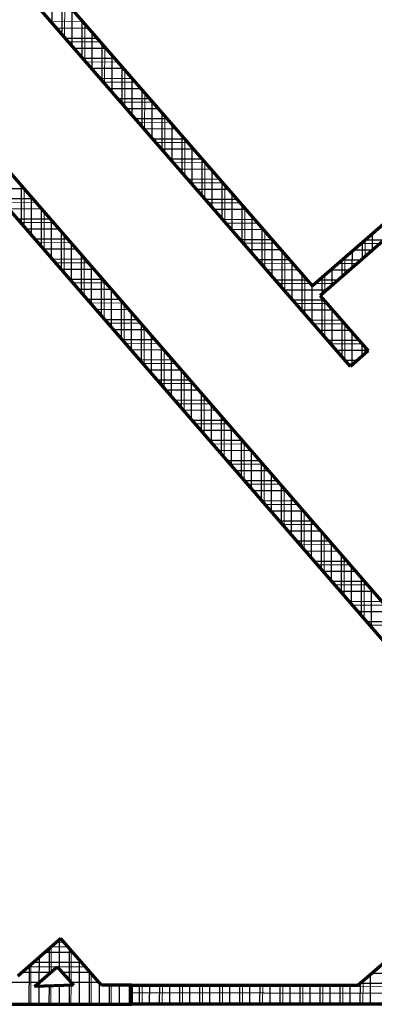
# Model space of a CAD drawing. Header units: millimetres. Extents: x 98667 to 994031, y -2704 to 533009.
# Tile 72 of 256: x 445098 to 447904, y 197081 to 204862. Entities that reach past the tile are written whole.
import ezdxf

# ---------------------------------------------------------------- set-up
doc = ezdxf.new("R2010")
doc.units = ezdxf.units.MM
doc.layers.add('A-WALL-FULL', color=6, linetype='Continuous', lineweight=70)
doc.layers.add('A-WALL-PATT', color=5, linetype='Continuous', lineweight=15)
doc.layers.add('A-WALL-PATT-50', color=5, linetype='Continuous')

msp = doc.modelspace()

# ---------------------------------------------------------------- linework, layer by layer
at = {"layer": 'A-WALL-FULL', "color": 251, "linetype": 'ByBlock'}
for p, q in [((442960.6, 207879.5), (447412.1, 202758.8)), ((447715.8, 202123), (443208.6, 207307.3)), ((442433.7, 206633.7), (450509.9, 197330.2)), ((449237, 198502.6), (443070, 205596.9)), ((447412.1, 202758.8), (448263.5, 203499)), ((448329.2, 203423.4), (447475.5, 202681.3)), ((447475.5, 202681.3), (447855.4, 202244.3)), ((447855.4, 202244.3), (447715.8, 202123)), ((447774.7, 197231.4), (449237, 198502.6)), ((445424.3, 197600.3), (445084.7, 197305.1)), ((445745, 197231.4), (445424.3, 197600.3)), ((445216.8, 197221.1), (445396.2, 197377.1)), ((445396.2, 197377.1), (445522.9, 197231.4)), ((445396.2, 197377.1), (445522.9, 197231.4)), ((445522.9, 197231.4), (445216.8, 197221.1)), ((445982.7, 197231.4), (445745, 197231.4)), ((445982.3, 197081.4), (445982.7, 197231.4)), ((445982.3, 197081.4), (445982.7, 197231.4)), ((445982.7, 197231.4), (447774.7, 197231.4)), ((443243.6, 197081.4), (445982.3, 197081.4)), ((449809.1, 197081.4), (445982.3, 197081.4))]:
    msp.add_line(p, q, dxfattribs=at)
at = {"layer": 'A-WALL-PATT', "color": 251, "linetype": 'Continuous'}
for p, q in [((445454.2, 204724.3), (445455, 205010.1)), ((445597.4, 204846.3), (445347.5, 204847)), ((445612.5, 204542.2), (445613.3, 204828)), ((445735.7, 204687.2), (445485.9, 204687.8)), ((445770.7, 204360.2), (445771.5, 204646)), ((445874.1, 204528), (445624.2, 204528.7)), ((445929, 204178.2), (445929.8, 204464)), ((446012.4, 204368.9), (445762.6, 204369.6)), ((446087.2, 203996.2), (446088, 204281.9)), ((446150.8, 204209.8), (445900.9, 204210.4)), ((446245.5, 203814.1), (446246.3, 204099.9)), ((446289.1, 204050.6), (446039.3, 204051.3)), ((446427.4, 203891.5), (446177.6, 203892.2)), ((446403.7, 203632.1), (446404.5, 203917.8)), ((446565.8, 203732.4), (446316, 203733.1)), ((446562, 203450.1), (446562.8, 203735.8)), ((446704.1, 203573.2), (446454.3, 203573.9)), ((446720.2, 203268.1), (446721, 203553.8)), ((445132.6, 203224.1), (445133.4, 203523.7)), ((445224.7, 203418.6), (444962.9, 203419.3)), ((446842.4, 203414.1), (446592.7, 203414.8)), ((445290.8, 203042), (445291.7, 203341.4)), ((446878.5, 203086.1), (446879.3, 203371.7)), ((445362.8, 203259.4), (445101.2, 203260.1)), ((446980.8, 203255), (446731, 203255.7)), ((447036.7, 202904), (447037.5, 203189.7)), ((445501, 203100.3), (445239.6, 203101)), ((445449.1, 202860), (445449.9, 203159.1)), ((447119.1, 203095.8), (446869.4, 203096.5)), ((447949.8, 203093.5), (447797.6, 203094)), ((447830.7, 202990), (447831.1, 203123.1)), ((447195, 202722), (447195.8, 203007.7)), ((445639.1, 202941.2), (445377.9, 202941.9)), ((445607.3, 202678), (445608.2, 202976.8)), ((447257.4, 202936.7), (447007.7, 202937.4)), ((447767.7, 202935.3), (447615.6, 202935.7)), ((447671.6, 202851.7), (447671.9, 202984.7)), ((445777.2, 202782), (445516.2, 202782.8)), ((445765.6, 202495.9), (445766.4, 202794.5)), ((447395.8, 202777.6), (447146.1, 202778.3)), ((447353.2, 202540), (447354, 202825.6)), ((447585.7, 202777), (447433.5, 202777.5)), ((447512.5, 202713.4), (447512.8, 202846.4)), ((445915.4, 202622.9), (445654.6, 202623.6)), ((447530.2, 202618.5), (447284.4, 202619.1)), ((447511.5, 202358), (447512.2, 202639)), ((445923.8, 202313.9), (445924.7, 202612.2)), ((446053.5, 202463.8), (445792.9, 202464.5)), ((447668.5, 202459.3), (447422.8, 202460)), ((446082.1, 202131.8), (446082.9, 202429.9)), ((447669.7, 202175.9), (447670.5, 202457)), ((446191.7, 202304.6), (445931.2, 202305.4)), ((446240.3, 201949.8), (446241.2, 202247.6)), ((447806.8, 202300.2), (447561.1, 202300.9)), ((447828.6, 202221.1), (447828.7, 202275)), ((446329.8, 202145.5), (446069.6, 202146.2)), ((447737.2, 202141.6), (447699.5, 202141.7)), ((446398.6, 201767.7), (446399.4, 202065.3)), ((446467.9, 201986.4), (446207.9, 201987.1)), ((446556.8, 201585.7), (446557.7, 201883)), ((446606.1, 201827.2), (446346.2, 201828)), ((446715.1, 201403.6), (446715.9, 201700.7)), ((446744.2, 201668.1), (446484.6, 201668.8)), ((446882.4, 201509), (446622.9, 201509.7)), ((446873.3, 201221.6), (446874.2, 201518.4)), ((447020.5, 201349.9), (446761.2, 201350.6)), ((447031.6, 201039.5), (447032.4, 201336.1)), ((447158.6, 201190.7), (446899.6, 201191.4)), ((447189.8, 200857.5), (447190.7, 201153.8)), ((447296.8, 201031.6), (447037.9, 201032.3)), ((447348.1, 200675.5), (447348.9, 200971.6)), ((447434.9, 200872.5), (447176.2, 200873.2)), ((447506.3, 200493.4), (447507.1, 200789.3)), ((447573.1, 200713.3), (447314.5, 200714)), ((447664.6, 200311.4), (447665.4, 200607)), ((447711.2, 200554.2), (447452.9, 200554.9)), ((447849.3, 200395.1), (447591.2, 200395.8)), ((447822.8, 200129.3), (447823.6, 200424.7)), ((447987.5, 200235.9), (447729.5, 200236.6)), ((448125.6, 200076.8), (447867.9, 200077.5)), ((445346.2, 197333.7), (445346.8, 197532.9)), ((445479.8, 197536.5), (445351.3, 197536.9)), ((445504.7, 197252.3), (445505.4, 197507)), ((445618.1, 197377.4), (445169.3, 197378.6)), ((445186.8, 197081.4), (445187.6, 197394.6)), ((445663, 197081.4), (445663.7, 197324.9)), ((447814.4, 197081.4), (447814.9, 197266.4)), ((445345.5, 197081.4), (445345.9, 197225.5)), ((445504.3, 197081.4), (445504.7, 197230.8)), ((445821.8, 197081.4), (445822.2, 197231.4)), ((445980.5, 197081.4), (445980.9, 197231.4)), ((450637.4, 197212.4), (445982.7, 197225.2)), ((446068.2, 197081.4), (446068.6, 197231.4)), ((446226.9, 197081.4), (446227.3, 197231.4)), ((446385.7, 197081.4), (446386.1, 197231.4)), ((446544.4, 197081.4), (446544.8, 197231.4)), ((446703.2, 197081.4), (446703.6, 197231.4)), ((446861.9, 197081.4), (446862.3, 197231.4)), ((447020.7, 197081.4), (447021.1, 197231.4)), ((447179.4, 197081.4), (447179.8, 197231.4)), ((447338.2, 197081.4), (447338.6, 197231.4)), ((447496.9, 197081.4), (447497.3, 197231.4)), ((447655.7, 197081.4), (447656.1, 197231.4))]:
    msp.add_line(p, q, dxfattribs=at)
at = {"layer": 'A-WALL-PATT-50', "color": 251, "linetype": 'Continuous'}
for p, q in [((445354.1, 204839.4), (445354.9, 205125.3)), ((445433.2, 204748.4), (445434, 205034.2)), ((445512.4, 204657.4), (445513.1, 204943.2)), ((445643.1, 204793.7), (445393.3, 204794.4)), ((445591.5, 204566.4), (445592.3, 204852.2)), ((445670.6, 204475.4), (445671.4, 204761.2)), ((445712.3, 204714.1), (445462.5, 204714.8)), ((445749.7, 204384.4), (445750.5, 204670.2)), ((445781.5, 204634.6), (445531.6, 204635.2)), ((445828.8, 204293.4), (445829.6, 204579.2)), ((445850.6, 204555), (445600.8, 204555.7)), ((445908, 204202.4), (445908.8, 204488.1)), ((445919.8, 204475.4), (445670, 204476.1)), ((445989, 204395.9), (445739.1, 204396.5)), ((445987.1, 204111.3), (445987.9, 204397.1)), ((446058.1, 204316.3), (445808.3, 204317)), ((446066.2, 204020.3), (446067, 204306.1)), ((446127.3, 204236.7), (445877.5, 204237.4)), ((446145.3, 203929.3), (446146.1, 204215.1)), ((446196.5, 204157.2), (445946.7, 204157.8)), ((446224.5, 203838.3), (446225.3, 204124.1)), ((446265.7, 204077.6), (446015.8, 204078.3)), ((446303.6, 203747.3), (446304.4, 204033)), ((446334.8, 203998), (446085, 203998.7)), ((446382.7, 203656.3), (446383.5, 203942)), ((446404, 203918.5), (446154.2, 203919.1)), ((446473.2, 203838.9), (446223.4, 203839.6)), ((446461.8, 203565.3), (446462.6, 203851)), ((446542.3, 203759.3), (446292.5, 203760)), ((446541, 203474.3), (446541.8, 203760)), ((446611.5, 203679.8), (446361.7, 203680.4)), ((446620.1, 203383.3), (446620.9, 203669)), ((446680.7, 203600.2), (446430.9, 203600.9)), ((446699.2, 203292.2), (446700, 203577.9)), ((445132.2, 203525.1), (444870.3, 203525.8)), ((445111.6, 203248.3), (445112.4, 203547.9)), ((446749.8, 203520.6), (446500.1, 203521.3)), ((446778.3, 203201.2), (446779.1, 203486.9)), ((445201.3, 203445.5), (444939.5, 203446.2)), ((445190.7, 203157.2), (445191.5, 203456.7)), ((446819, 203441.1), (446569.2, 203441.8)), ((446857.5, 203110.2), (446858.3, 203395.9)), ((445270.3, 203366), (445008.6, 203366.7)), ((445269.8, 203066.2), (445270.7, 203365.6)), ((446888.2, 203361.5), (446638.4, 203362.2)), ((445339.4, 203286.4), (445077.8, 203287.1)), ((445349, 202975.2), (445349.8, 203274.4)), ((446957.3, 203281.9), (446707.6, 203282.6)), ((446936.6, 203019.2), (446937.4, 203304.9)), ((445408.5, 203206.8), (445147, 203207.5)), ((445428.1, 202884.2), (445428.9, 203183.3)), ((447026.5, 203202.4), (446776.8, 203203.1)), ((447015.7, 202928.2), (447016.5, 203213.9)), ((447889.2, 203040.9), (447889.5, 203173.9)), ((445477.6, 203127.3), (445216.1, 203128)), ((445507.2, 202793.1), (445508, 203092.2)), ((447095.7, 203122.8), (446845.9, 203123.5)), ((447094.8, 202837.2), (447095.6, 203122.8)), ((447809.6, 202971.7), (447810, 203104.7)), ((447980.6, 203120.4), (447828.4, 203120.8)), ((445546.6, 203047.7), (445285.3, 203048.4)), ((447164.8, 203043.2), (446915.1, 203043.9)), ((447174, 202746.2), (447174.8, 203031.8)), ((447730, 202902.5), (447730.4, 203035.5)), ((447889.6, 203041.2), (447737.4, 203041.7)), ((445615.7, 202968.1), (445354.5, 202968.8)), ((445586.3, 202702.1), (445587.2, 203001)), ((447234, 202963.7), (446984.3, 202964.4)), ((447253.1, 202655.2), (447253.9, 202940.8)), ((447798.6, 202962.1), (447646.4, 202962.5)), ((447650.5, 202833.3), (447650.8, 202966.4)), ((445684.8, 202888.6), (445423.6, 202889.3)), ((445665.5, 202611.1), (445666.3, 202909.9)), ((447303.2, 202884.1), (447053.5, 202884.8)), ((447332.2, 202564.1), (447333, 202849.8)), ((447707.6, 202883), (447555.4, 202883.4)), ((447570.9, 202764.2), (447571.3, 202897.2)), ((445753.8, 202809), (445492.8, 202809.7)), ((445744.6, 202520.1), (445745.4, 202818.7)), ((447372.3, 202804.5), (447122.6, 202805.2)), ((447616.5, 202803.9), (447464.4, 202804.3)), ((447491.3, 202695), (447491.7, 202828)), ((445822.9, 202729.4), (445562, 202730.2)), ((445823.7, 202429.1), (445824.5, 202727.6)), ((447525.5, 202724.7), (447191.8, 202725.7)), ((447411.3, 202473.1), (447412.1, 202758.9)), ((445892, 202649.9), (445631.1, 202650.6)), ((445902.8, 202338), (445903.7, 202636.4)), ((447506.7, 202645.4), (447261, 202646.1)), ((447490.5, 202382.1), (447491.2, 202663.2)), ((445961, 202570.3), (445700.3, 202571)), ((445982, 202247), (445982.8, 202545.3)), ((447575.9, 202565.8), (447330.1, 202566.5)), ((447569.6, 202291.1), (447570.4, 202572.2)), ((446030.1, 202490.7), (445769.5, 202491.5)), ((447645, 202486.3), (447399.3, 202487)), ((447648.7, 202200.1), (447649.5, 202481.2)), ((446099.2, 202411.2), (445838.6, 202411.9)), ((446061.1, 202156), (446061.9, 202454.1)), ((447714.2, 202406.7), (447468.5, 202407.4)), ((447727.9, 202133.5), (447728.6, 202390.2)), ((446168.3, 202331.6), (445907.8, 202332.3)), ((446140.2, 202065), (446141, 202363)), ((447783.4, 202327.2), (447537.7, 202327.8)), ((446237.3, 202252), (445977, 202252.8)), ((446219.3, 201973.9), (446220.2, 202271.8)), ((447852.5, 202247.6), (447606.8, 202248.3)), ((447807.5, 202202.7), (447807.7, 202299.1)), ((446306.4, 202172.5), (446046.1, 202173.2)), ((446298.5, 201882.9), (446299.3, 202180.7)), ((447768.1, 202168.4), (447676, 202168.7)), ((446375.5, 202092.9), (446115.3, 202093.6)), ((446377.6, 201791.9), (446378.4, 202089.5)), ((446444.5, 202013.3), (446184.5, 202014.1)), ((446456.7, 201700.9), (446457.5, 201998.4)), ((446513.6, 201933.8), (446253.6, 201934.5)), ((446582.7, 201854.2), (446322.8, 201854.9)), ((446535.8, 201609.9), (446536.6, 201907.2)), ((446651.7, 201774.6), (446392, 201775.4)), ((446615, 201518.8), (446615.8, 201816.1)), ((446720.8, 201695.1), (446461.1, 201695.8)), ((446694.1, 201427.8), (446694.9, 201724.9)), ((446789.9, 201615.5), (446530.3, 201616.2)), ((446773.2, 201336.8), (446774, 201633.8)), ((446859, 201535.9), (446599.5, 201536.7)), ((446852.3, 201245.8), (446853.1, 201542.6)), ((446928, 201456.4), (446668.6, 201457.1)), ((446931.5, 201154.7), (446932.3, 201451.5)), ((446997.1, 201376.8), (446737.8, 201377.5)), ((447066.2, 201297.2), (446806.9, 201298)), ((447010.6, 201063.7), (447011.4, 201360.3)), ((447135.2, 201217.7), (446876.1, 201218.4)), ((447089.7, 200972.7), (447090.5, 201269.2)), ((447204.3, 201138.1), (446945.3, 201138.8)), ((447168.8, 200881.7), (447169.6, 201178)), ((447273.4, 201058.6), (447014.4, 201059.3)), ((447247.9, 200790.7), (447248.8, 201086.9)), ((447327.1, 200699.6), (447327.9, 200995.8)), ((447342.4, 200979), (447083.6, 200979.7)), ((447406.2, 200608.6), (447407, 200904.6)), ((447411.5, 200899.4), (447152.8, 200900.1)), ((447480.6, 200819.9), (447221.9, 200820.6)), ((447485.3, 200517.6), (447486.1, 200813.5)), ((447549.7, 200740.3), (447291.1, 200741)), ((447564.4, 200426.6), (447565.3, 200722.3)), ((447618.7, 200660.7), (447360.3, 200661.4)), ((447643.6, 200335.5), (447644.4, 200631.2)), ((447687.8, 200581.2), (447429.4, 200581.9)), ((447722.7, 200244.5), (447723.5, 200540)), ((447756.9, 200501.6), (447498.6, 200502.3)), ((447801.8, 200153.5), (447802.6, 200448.9)), ((447825.9, 200422), (447567.8, 200422.7)), ((447895, 200342.5), (447636.9, 200343.2)), ((447880.9, 200062.5), (447881.8, 200357.7)), ((447964.1, 200262.9), (447706.1, 200263.6)), ((448033.1, 200183.3), (447775.3, 200184)), ((448102.2, 200103.8), (447844.4, 200104.5)), ((445449.7, 197571.1), (445390.8, 197571.2)), ((445412.9, 197358), (445413.5, 197590.9)), ((445518.9, 197491.5), (445299.8, 197492.1)), ((445333.4, 197322.5), (445333.9, 197521.7)), ((445492, 197267), (445492.7, 197521.7)), ((445588.1, 197411.9), (445208.8, 197413)), ((445253.8, 197253.4), (445254.4, 197452.6)), ((445570.8, 197081.4), (445571.8, 197430.6)), ((445345.7, 197333.2), (445117.8, 197333.9)), ((445174, 197081.4), (445174.8, 197383.4)), ((445657.2, 197332.4), (445434.6, 197333)), ((445650.2, 197081.4), (445650.9, 197339.6)), ((448111.7, 197325.6), (447883.7, 197326.2)), ((445254.7, 197254.1), (444929.5, 197255)), ((445726.4, 197252.8), (445503.8, 197253.4)), ((445729.6, 197081.4), (445730.1, 197248.6)), ((448020.6, 197246.5), (447792.7, 197247.1)), ((447793.4, 197081.4), (447793.8, 197248.1)), ((447872.7, 197081.4), (447873.4, 197317.2)), ((445253.3, 197081.4), (445253.7, 197222.4)), ((445332.7, 197081.4), (445333.1, 197225.1)), ((445412.1, 197081.4), (445412.5, 197227.7)), ((445491.5, 197081.4), (445491.9, 197230.4)), ((445809, 197081.4), (445809.4, 197231.4)), ((445888.3, 197081.4), (445888.8, 197231.4)), ((445967.7, 197081.4), (445968.1, 197231.4)), ((450455.5, 197160.4), (445982.5, 197172.7)), ((446047.1, 197081.4), (446047.5, 197231.4)), ((446126.5, 197081.4), (446126.9, 197231.4)), ((446205.8, 197081.4), (446206.3, 197231.4)), ((446285.2, 197081.4), (446285.6, 197231.4)), ((446364.6, 197081.4), (446365, 197231.4)), ((446444, 197081.4), (446444.4, 197231.4)), ((446523.3, 197081.4), (446523.8, 197231.4)), ((446602.7, 197081.4), (446603.1, 197231.4)), ((446682.1, 197081.4), (446682.5, 197231.4)), ((446761.5, 197081.4), (446761.9, 197231.4)), ((446840.8, 197081.4), (446841.3, 197231.4)), ((446920.2, 197081.4), (446920.6, 197231.4)), ((446999.6, 197081.4), (447000, 197231.4)), ((447079, 197081.4), (447079.4, 197231.4)), ((447158.3, 197081.4), (447158.8, 197231.4)), ((447237.7, 197081.4), (447238.1, 197231.4)), ((447317.1, 197081.4), (447317.5, 197231.4)), ((447396.5, 197081.4), (447396.9, 197231.4)), ((447475.8, 197081.4), (447476.3, 197231.4)), ((447555.2, 197081.4), (447555.6, 197231.4)), ((447634.6, 197081.4), (447635, 197231.4)), ((447714, 197081.4), (447714.4, 197231.4)), ((449887.3, 197082.6), (445982.3, 197093.3))]:
    msp.add_line(p, q, dxfattribs=at)

doc.saveas('drawing.dxf')
